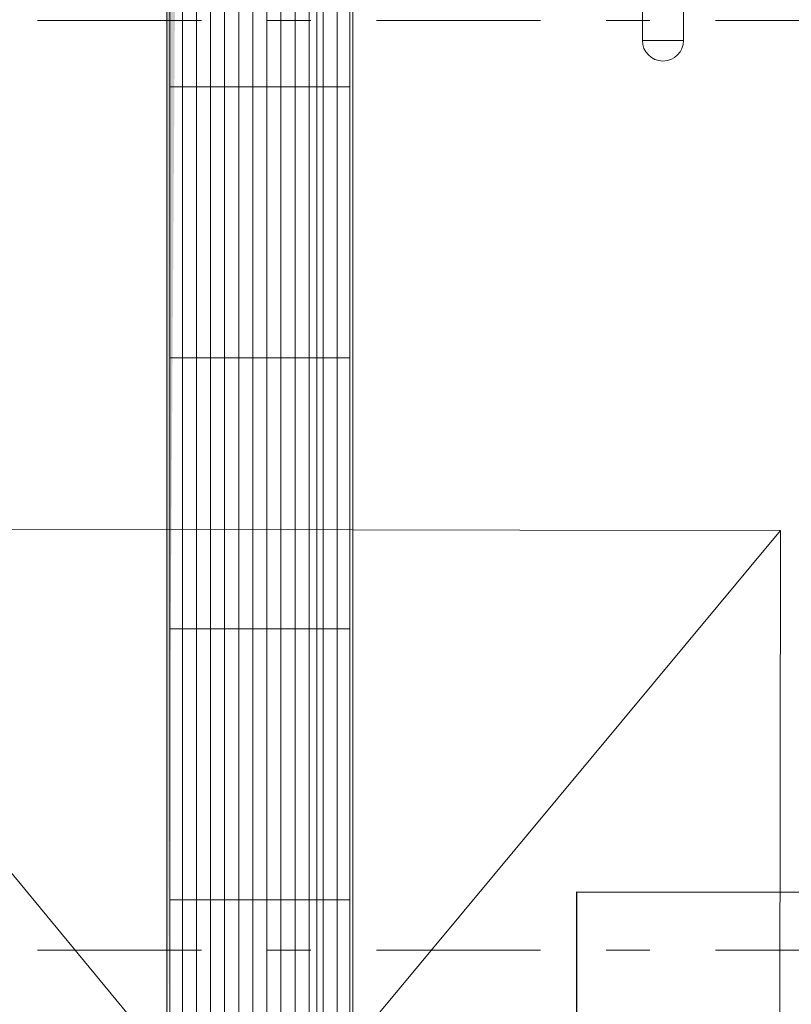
# Model space of a CAD drawing. Header units: centimetres. Extents: x -1436 to 1974, y -887 to 4352.
# Tile 5 of 105: x 259 to 508, y 316 to 634. Entities that reach past the tile are written whole.
import ezdxf
from ezdxf.enums import TextEntityAlignment as Align

# ---------------------------------------------------------------- set-up
doc = ezdxf.new("R2010")
doc.units = ezdxf.units.CM
doc.header["$MEASUREMENT"] = 0
doc.linetypes.add('Przerywana podwójnie', pattern=[109.361107, 52.916665, -21.166666, 14.111111, -21.166666])
doc.linetypes.add('Wipeout_Contour', pattern=[100, 0, -100])
doc.layers.add('00 - nowa technologia myjni_Nr_pióra__246', color=7, linetype='Continuous', lineweight=20, true_color=0x1db3b3)
for name, color, linetype in [('410-K Osie główne', 7, 'Continuous'), ('420-K Ściany', 7, 'Continuous'), ('460 - Stropy', 7, 'Continuous'), ('840-G Znaczniki ogólne', 7, 'Continuous'), ('Nowe_Drzwi Archicad', 7, 'Continuous')]:
    doc.layers.add(name, color=color, linetype=linetype)
for name, color, linetype, lineweight in [('410-K Osie główne_Nr_pióra__11', 7, 'Continuous', 0), ('460 - Stropy_Nr_pióra__11', 7, 'Continuous', 0), ('840-G Znaczniki ogólne_Nr_pióra__11', 7, 'Continuous', 0), ('Nowe_199-Z Wymiary i opisy_Nr_pióra__135', 5, 'Continuous', 20), ('Nowe_Drzwi Archicad_Nr_pióra__135', 5, 'Continuous', 20)]:
    doc.layers.add(name, color=color, linetype=linetype, lineweight=lineweight)
doc.styles.add('STYL_AUTOMATYCZNY_2', font='arial.ttf')
doc.dimstyles.new('STYL_AUTOMATYCZNY__3', dxfattribs={"dimtxt": 0.18, "dimasz": 14.592, "dimexe": 0.18, "dimexo": 0.0625, "dimgap": 0, "dimtad": 0, "dimtih": 1, "dimtoh": 1, "dimdec": 4, "dimzin": 0, "dimdsep": 46, "dimcen": 0.09, "dimadec": 0, "dimazin": 0, "dimtfac": 1, "dimtdec": 4, "dimtmove": 0, "dimatfit": 3, "dimldrblk": 'ARROWHEAD_5', "dimfxl": 0, "dimtolj": 1, "dimtzin": 0, "dimarcsym": 0})

# ---------------------------------------------------------------- blocks, each defined once
blk = doc.blocks.new('Otwór_5_1')
at = {"color": 254, "linetype": 'Wipeout_Contour', "lineweight": 0, "ltscale": 5613.369864}
blk.add_wipeout([(306.78, 262.09), (366.78, 262.09), (366.78, 2362.09), (321.36, 2347.51)], dxfattribs=at).dxf.layer = '460 - Stropy'
at = {"layer": '460 - Stropy', "linetype": 'Continuous', "lineweight": 0, "true_color": 0x000000}
blk.add_hatch(color=18, dxfattribs=at).paths.add_polyline_path([(366.78, 2362.09), (306.78, 2362.09), (306.78, 262.09), (321.36, 2347.51)])
at = {"layer": '460 - Stropy_Nr_pióra__11', "color": 7, "linetype": 'Continuous', "lineweight": 0, "flags": 128}
for points in [[(306.78, 2362.09), (306.78, 262.09)], [(366.78, 262.09), (366.78, 2362.09)]]:
    blk.add_lwpolyline(points, dxfattribs=at)
blk = doc.blocks.new('Drzwi garażowe_ segmentowe[1]_1')
at = {"layer": 'Nowe_Drzwi Archicad_Nr_pióra__135', "color": 5, "linetype": 'Continuous', "lineweight": 20}
for p, q in [((164.25, 59.73), (504.76, 469.29)), ((504.76, 469.29), (164.76, 469.72)), ((504.25, 59.3), (164.76, 469.72)), ((504.25, 59.3), (504.76, 469.29))]:
    blk.add_line(p, q, dxfattribs=at)
blk = doc.blocks.new('Ściana_3_1', base_point=(58.87, 59.85))
at = {"layer": 'Nowe_Drzwi Archicad', "color": 5, "linetype": 'Continuous', "lineweight": 20}
blk.add_blockref('Drzwi garażowe_ segmentowe[1]_1', (0, 0), dxfattribs=at)
blk = doc.blocks.new('Ruszt[8]_1', base_point=(306.78, 262.09))
at = {"layer": '460 - Stropy_Nr_pióra__11', "color": 7, "linetype": 'Continuous', "lineweight": 0, "flags": 128}
for points in [[(306.78, 262.09), (366.78, 262.09), (366.78, 2362.09), (306.78, 2362.09)], [(307.78, 263.09), (307.78, 2361.09), (365.78, 2361.09), (365.78, 263.09)], [(307.78, 612.43), (311.82, 612.43), (311.82, 699.88), (307.78, 699.88)], [(311.82, 612.43), (316.36, 612.43), (316.36, 699.88), (311.82, 699.88)], [(316.36, 612.43), (320.89, 612.43), (320.89, 699.88), (316.36, 699.88)], [(320.89, 612.43), (325.43, 612.43), (325.43, 699.88), (320.89, 699.88)], [(325.43, 612.43), (329.97, 612.43), (329.97, 699.88), (325.43, 699.88)], [(329.97, 612.43), (334.51, 612.43), (334.51, 699.88), (329.97, 699.88)], [(334.51, 612.43), (339.05, 612.43), (339.05, 699.88), (334.51, 699.88)], [(339.05, 612.43), (343.59, 612.43), (343.59, 699.88), (339.05, 699.88)], [(343.59, 612.43), (348.13, 612.43), (348.13, 699.88), (343.59, 699.88)], [(348.13, 612.43), (352.66, 612.43), (352.66, 699.88), (348.13, 699.88)], [(352.66, 612.43), (357.2, 612.43), (357.2, 699.88), (352.66, 699.88)], [(357.2, 612.43), (361.74, 612.43), (361.74, 699.88), (357.2, 699.88)], [(361.74, 612.43), (365.78, 612.43), (365.78, 699.88), (361.74, 699.88)], [(307.78, 524.97), (311.82, 524.97), (311.82, 612.43), (307.78, 612.43)], [(311.82, 524.97), (316.36, 524.97), (316.36, 612.43), (311.82, 612.43)], [(316.36, 524.97), (320.89, 524.97), (320.89, 612.43), (316.36, 612.43)], [(320.89, 524.97), (325.43, 524.97), (325.43, 612.43), (320.89, 612.43)], [(325.43, 524.97), (329.97, 524.97), (329.97, 612.43), (325.43, 612.43)], [(329.97, 524.97), (334.51, 524.97), (334.51, 612.43), (329.97, 612.43)], [(334.51, 524.97), (339.05, 524.97), (339.05, 612.43), (334.51, 612.43)], [(339.05, 524.97), (343.59, 524.97), (343.59, 612.43), (339.05, 612.43)], [(343.59, 524.97), (348.13, 524.97), (348.13, 612.43), (343.59, 612.43)], [(348.13, 524.97), (352.66, 524.97), (352.66, 612.43), (348.13, 612.43)], [(352.66, 524.97), (357.2, 524.97), (357.2, 612.43), (352.66, 612.43)], [(357.2, 524.97), (361.74, 524.97), (361.74, 612.43), (357.2, 612.43)], [(361.74, 524.97), (365.78, 524.97), (365.78, 612.43), (361.74, 612.43)], [(307.78, 437.51), (311.82, 437.51), (311.82, 524.97), (307.78, 524.97)], [(311.82, 437.51), (316.36, 437.51), (316.36, 524.97), (311.82, 524.97)], [(316.36, 437.51), (320.89, 437.51), (320.89, 524.97), (316.36, 524.97)], [(320.89, 437.51), (325.43, 437.51), (325.43, 524.97), (320.89, 524.97)], [(325.43, 437.51), (329.97, 437.51), (329.97, 524.97), (325.43, 524.97)], [(329.97, 437.51), (334.51, 437.51), (334.51, 524.97), (329.97, 524.97)], [(334.51, 437.51), (339.05, 437.51), (339.05, 524.97), (334.51, 524.97)], [(339.05, 437.51), (343.59, 437.51), (343.59, 524.97), (339.05, 524.97)], [(343.59, 437.51), (348.13, 437.51), (348.13, 524.97), (343.59, 524.97)], [(348.13, 437.51), (352.66, 437.51), (352.66, 524.97), (348.13, 524.97)], [(352.66, 437.51), (357.2, 437.51), (357.2, 524.97), (352.66, 524.97)], [(357.2, 437.51), (361.74, 437.51), (361.74, 524.97), (357.2, 524.97)], [(361.74, 437.51), (365.78, 437.51), (365.78, 524.97), (361.74, 524.97)], [(307.78, 350.05), (311.82, 350.05), (311.82, 437.51), (307.78, 437.51)], [(311.82, 350.05), (316.36, 350.05), (316.36, 437.51), (311.82, 437.51)], [(316.36, 350.05), (320.89, 350.05), (320.89, 437.51), (316.36, 437.51)], [(320.89, 350.05), (325.43, 350.05), (325.43, 437.51), (320.89, 437.51)], [(325.43, 350.05), (329.97, 350.05), (329.97, 437.51), (325.43, 437.51)], [(329.97, 350.05), (334.51, 350.05), (334.51, 437.51), (329.97, 437.51)], [(334.51, 350.05), (339.05, 350.05), (339.05, 437.51), (334.51, 437.51)], [(339.05, 350.05), (343.59, 350.05), (343.59, 437.51), (339.05, 437.51)], [(343.59, 350.05), (348.13, 350.05), (348.13, 437.51), (343.59, 437.51)], [(348.13, 350.05), (352.66, 350.05), (352.66, 437.51), (348.13, 437.51)], [(352.66, 350.05), (357.2, 350.05), (357.2, 437.51), (352.66, 437.51)], [(357.2, 350.05), (361.74, 350.05), (361.74, 437.51), (357.2, 437.51)], [(361.74, 350.05), (365.78, 350.05), (365.78, 437.51), (361.74, 437.51)], [(307.78, 263.09), (311.82, 263.09), (311.82, 350.05), (307.78, 350.05)], [(311.82, 263.09), (316.36, 263.09), (316.36, 350.05), (311.82, 350.05)], [(316.36, 263.09), (320.89, 263.09), (320.89, 350.05), (316.36, 350.05)], [(320.89, 263.09), (325.43, 263.09), (325.43, 350.05), (320.89, 350.05)], [(325.43, 263.09), (329.97, 263.09), (329.97, 350.05), (325.43, 350.05)], [(329.97, 263.09), (334.51, 263.09), (334.51, 350.05), (329.97, 350.05)], [(334.51, 263.09), (339.05, 263.09), (339.05, 350.05), (334.51, 350.05)], [(339.05, 263.09), (343.59, 263.09), (343.59, 350.05), (339.05, 350.05)], [(343.59, 263.09), (348.13, 263.09), (348.13, 350.05), (343.59, 350.05)], [(348.13, 263.09), (352.66, 263.09), (352.66, 350.05), (348.13, 350.05)], [(352.66, 263.09), (357.2, 263.09), (357.2, 350.05), (352.66, 350.05)], [(357.2, 263.09), (361.74, 263.09), (361.74, 350.05), (357.2, 350.05)], [(361.74, 263.09), (365.78, 263.09), (365.78, 350.05), (361.74, 350.05)]]:
    blk.add_lwpolyline(points, close=True, dxfattribs=at)
blk = doc.blocks.new('Standardowy znacznik osi[13]_1', base_point=(-163, 333.81))
at = {"layer": '410-K Osie główne_Nr_pióra__11', "color": 7, "linetype": 'Przerywana podwójnie', "lineweight": 0}
blk.add_line((-63, 333.81), (1039.92, 333.81), dxfattribs=at)
at = {"layer": '410-K Osie główne_Nr_pióra__11', "color": 7, "lineweight": 0, "style": 'STYL_AUTOMATYCZNY_2'}
for tag, p in [('AC_MarkerText_1_0', (-178, 341.31)), ('AC_MarkerText_1_1', (1154.92, 341.31))]:
    blk.add_attdef(tag, text='', height=15, dxfattribs=at).set_placement(p, align=Align.TOP_CENTER)
blk = doc.blocks.new('Standardowy znacznik osi[14]_1', base_point=(-163, 633.81))
at = {"layer": '410-K Osie główne_Nr_pióra__11', "color": 7, "linetype": 'Przerywana podwójnie', "lineweight": 0}
blk.add_line((-63, 633.81), (1039.92, 633.81), dxfattribs=at)
at = {"layer": '410-K Osie główne_Nr_pióra__11', "color": 7, "lineweight": 0, "style": 'STYL_AUTOMATYCZNY_2'}
for tag, p in [('AC_MarkerText_1_0', (-178, 641.31)), ('AC_MarkerText_1_1', (1154.92, 641.31))]:
    blk.add_attdef(tag, text='', height=15, dxfattribs=at).set_placement(p, align=Align.TOP_CENTER)
blk = doc.blocks.new('Płaszczyzna odcinająca_1_1', base_point=(355.16, 3496.5))
at = {"layer": '840-G Znaczniki ogólne_Nr_pióra__11', "color": 7, "linetype": 'Continuous', "lineweight": 0}
blk.add_line((355.16, 3481.5), (355.16, -300.45), dxfattribs=at)
blk = doc.blocks.new('ARROWHEAD_5')
at = {"linetype": 'Continuous', "lineweight": 0}
blk.add_hatch(color=0, dxfattribs=at).paths.add_polyline_path([(-1, 0.2679), (0, 0), (-1, -0.2679)])
at = {"color": 0, "linetype": 'Continuous', "lineweight": 0}
blk.add_line((0, 0), (-1, 0), dxfattribs=at)

msp = doc.modelspace()

# ---------------------------------------------------------------- linework, layer by layer
at = {"layer": '00 - nowa technologia myjni_Nr_pióra__246', "color": 132, "linetype": 'Continuous', "lineweight": 20, "true_color": 0x1db3b3}
for p, q in [((460.21, 926.43), (460.21, 627.43)), ((473.51, 926.43), (473.51, 627.43)), ((460.21, 627.43), (473.51, 627.43)), ((460.21, 627.43), (463.67, 627.43)), ((463.67, 627.43), (473.51, 627.43))]:
    msp.add_line(p, q, dxfattribs=at)
for start, end in [(180, 270), (270, 0)]:
    msp.add_arc((466.86, 627.43), 6.65, start, end, dxfattribs=at)

# ---------------------------------------------------------------- block references
at = {"layer": '460 - Stropy', "color": 7, "linetype": 'Continuous', "lineweight": 20}
msp.add_blockref('Otwór_5_1', (0, 0), dxfattribs=at)

# ---------------------------------------------------------------- leaders
at = {"layer": 'Nowe_199-Z Wymiary i opisy_Nr_pióra__135', "color": 5, "linetype": 'Continuous', "lineweight": 20, "annotation_type": 0, "has_hookline": 1, "hookline_direction": 0, "text_width": 245.67}
msp.add_leader([(438.72, 59.37), (439.08, 352.61), (855.55, 351.89)], dimstyle='STYL_AUTOMATYCZNY__3', dxfattribs=at)

# ---------------------------------------------------------------- next in the draw order: block references
at = {"layer": '410-K Osie główne', "color": 7, "linetype": 'Continuous', "lineweight": 20}
for name, p in [('Standardowy znacznik osi[14]_1', (-163, 633.81)), ('Standardowy znacznik osi[13]_1', (-163, 333.81))]:
    msp.add_blockref(name, p, dxfattribs=at)
at = {"layer": '420-K Ściany', "color": 7, "lineweight": 20}
msp.add_blockref('Ściana_3_1', (58.87, 59.85), dxfattribs=at)
at = {"layer": '460 - Stropy', "color": 7, "linetype": 'Continuous', "lineweight": 20}
msp.add_blockref('Ruszt[8]_1', (306.78, 262.09), dxfattribs=at)
at = {"layer": '840-G Znaczniki ogólne', "color": 7, "lineweight": 0}
msp.add_blockref('Płaszczyzna odcinająca_1_1', (355.16, 3496.5), dxfattribs=at)

doc.saveas('drawing.dxf')
